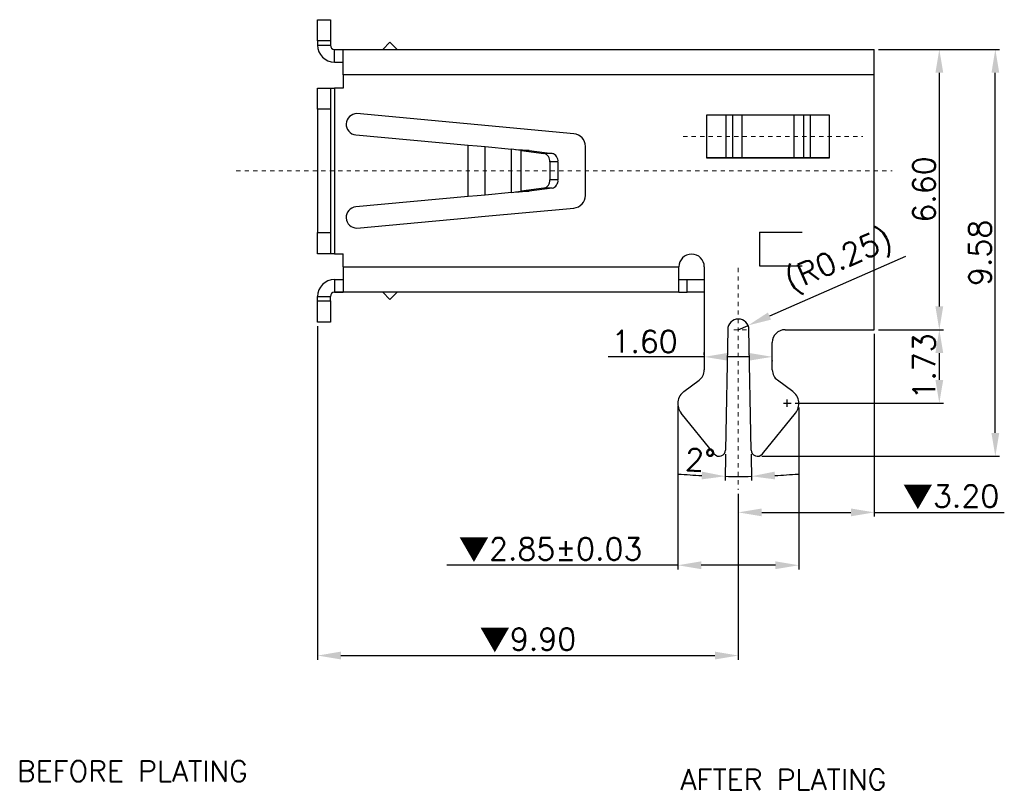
# Model space of a CAD drawing. Header units: millimetres. Extents: x -1657 to 8845, y -11980 to 3013.
# Tile 230 of 256: x 656 to 679, y 2094 to 2112. Entities that reach past the tile are written whole.
import ezdxf

# ---------------------------------------------------------------- set-up
doc = ezdxf.new("R2010")
doc.units = ezdxf.units.MM
doc.linetypes.add('CENTER', pattern=[2, 1.25, -0.25, 0.25, -0.25])
doc.layers.add('51', color=6, linetype='CENTER')
doc.styles.add('ROMANS', font='ROMANS.SHX')
doc.dimstyles.get("Standard").update_dxf_attribs({"dimtxt": 0.18, "dimasz": 0.18, "dimexe": 0.18, "dimexo": 0.0625, "dimgap": 0.09, "dimtad": 1, "dimrnd": 0.0005, "dimzin": 1, "dimdsep": 46, "dimtxsty": 'Standard', "dimcen": 0.09, "dimadec": 0, "dimazin": 2, "dimtfac": 1, "dimtmove": 0, "dimatfit": 3, "dimfxl": 0, "dimtolj": 1, "dimtzin": 0, "dimarcsym": 0})
doc.dimstyles.new('STANDARD$0', dxfattribs={"dimscale": 0.166667, "dimtxt": 2.5, "dimasz": 1.8, "dimexe": 0.5, "dimexo": 0.5, "dimgap": 1, "dimtad": 0, "dimzin": 0, "dimdsep": 46, "dimtxsty": 'ROMANS', "dimcen": 0, "dimclrd": 256, "dimclre": 256, "dimclrt": 4, "dimadec": 0, "dimazin": 0, "dimtfac": 0.7, "dimtofl": 0, "dimtmove": 0, "dimatfit": 3, "dimfxl": 0, "dimtolj": 1, "dimtzin": 0, "dimarcsym": 0})

# ---------------------------------------------------------------- blocks, each defined once
blk = doc.blocks.new('*D4241')
at = {"color": 0, "linetype": 'Continuous', "lineweight": -2, "ltscale": 5}
for p, q in [((663.126, 2105.076), (663.126, 2097.224)), ((673.026, 2101.128), (673.026, 2097.224)), ((663.676, 2097.324), (672.476, 2097.324))]:
    blk.add_line(p, q, dxfattribs=at)
at = {"color": 0, "linetype": 'Continuous', "ltscale": 5}
for points in [[(663.676, 2097.416), (663.676, 2097.232), (663.126, 2097.324)], [(672.476, 2097.416), (672.476, 2097.232), (673.026, 2097.324)]]:
    blk.add_solid(points, dxfattribs=at)
at = {"layer": 'Defpoints', "color": 0, "linetype": 'Continuous', "ltscale": 5}
for p in [(663.126, 2105.176), (673.026, 2101.228), (673.026, 2097.324)]:
    blk.add_point(p, dxfattribs=at)
at = {"color": 0, "linetype": 'Continuous', "lineweight": 20, "ltscale": 5, "insert": (668.076, 2097.684), "char_height": 0.52, "attachment_point": 5, "style": 'ROMANS'}
blk.add_mtext('\\A1;{\\fSimSun|b0|i0|c134|p6;▼}9.90', dxfattribs=at)
blk = doc.blocks.new('*D4244')
at = {"color": 0, "linetype": 'Continuous', "lineweight": -2, "ltscale": 5}
for p, q in [((672.226, 2104.358), (669.966, 2104.358)), ((672.226, 2104.408), (672.226, 2104.458)), ((673.276, 2104.358), (672.776, 2104.358)), ((673.826, 2104.272), (673.826, 2104.258))]:
    blk.add_line(p, q, dxfattribs=at)
at = {"color": 0, "linetype": 'Continuous', "ltscale": 5}
for points in [[(672.776, 2104.45), (672.776, 2104.267), (672.226, 2104.358)], [(673.276, 2104.45), (673.276, 2104.267), (673.826, 2104.358)]]:
    blk.add_solid(points, dxfattribs=at)
at = {"layer": 'Defpoints', "color": 0, "linetype": 'Continuous', "ltscale": 5}
for p in [(672.226, 2104.308), (673.826, 2104.372), (673.826, 2104.358)]:
    blk.add_point(p, dxfattribs=at)
at = {"color": 0, "linetype": 'Continuous', "lineweight": 20, "ltscale": 5, "insert": (670.821, 2104.718), "char_height": 0.52, "attachment_point": 5, "style": 'ROMANS'}
blk.add_mtext('\\A1;1.60', dxfattribs=at)
blk = doc.blocks.new('*D4221')
at = {"color": 0, "linetype": 'Continuous', "lineweight": -2, "ltscale": 5}
for p, q in [((672.725, 2102.064), (672.714, 2101.445)), ((673.328, 2102.064), (673.339, 2101.445))]:
    blk.add_line(p, q, dxfattribs=at)
for start, end in [(265.4128, 267.2009), (268.9891, 271.0109), (272.7991, 274.5872)]:
    blk.add_arc((673.026, 2119.166), 17.624, start, end, dxfattribs=at)
at = {"color": 0, "linetype": 'Continuous', "ltscale": 5}
for points in [[(672.169, 2101.655), (672.163, 2101.472), (672.715, 2101.545)], [(673.89, 2101.472), (673.884, 2101.655), (673.337, 2101.545)]]:
    blk.add_solid(points, dxfattribs=at)
at = {"layer": 'Defpoints', "color": 0, "linetype": 'Continuous', "ltscale": 5}
for p in [(672.776, 2105.001), (673.276, 2105.001), (672.726, 2102.164), (673.326, 2102.164), (673.13, 2101.543)]:
    blk.add_point(p, dxfattribs=at)
at = {"color": 0, "linetype": 'Continuous', "lineweight": 20, "ltscale": 5, "insert": (672.132, 2101.926), "char_height": 0.52, "attachment_point": 5, "rotation": 357.0295, "style": 'ROMANS'}
blk.add_mtext('\\A1;2%%d', dxfattribs=at)
blk = doc.blocks.new('*D4222')
at = {"color": 0, "linetype": 'Continuous', "lineweight": -2, "ltscale": 5}
for p, q in [((676.964, 2106.72), (673.759, 2105.317)), ((673.026, 2104.996), (673.255, 2105.097))]:
    blk.add_line(p, q, dxfattribs=at)
at = {"color": 0, "linetype": 'Continuous', "ltscale": 5}
blk.add_solid([(673.722, 2105.401), (673.796, 2105.233), (673.255, 2105.097)], dxfattribs=at)
at = {"layer": 'Defpoints', "color": 0, "linetype": 'Continuous', "ltscale": 5}
for p in [(673.026, 2104.996), (673.255, 2105.097)]:
    blk.add_point(p, dxfattribs=at)
at = {"color": 0, "linetype": 'Continuous', "lineweight": 20, "ltscale": 5, "insert": (675.415, 2106.583), "char_height": 0.52, "attachment_point": 5, "rotation": 23.6366, "style": 'ROMANS'}
blk.add_mtext('\\A1;(R0.25)', dxfattribs=at)
blk = doc.blocks.new('*D4225')
at = {"color": 0, "linetype": 'Continuous', "lineweight": -2, "ltscale": 5}
for p, q in [((676.326, 2111.596), (679.174, 2111.596)), ((679.074, 2102.566), (679.074, 2111.046)), ((673.576, 2102.016), (679.174, 2102.016))]:
    blk.add_line(p, q, dxfattribs=at)
at = {"color": 0, "linetype": 'Continuous', "ltscale": 5}
for points in [[(678.983, 2111.046), (679.166, 2111.046), (679.074, 2111.596)], [(678.983, 2102.566), (679.166, 2102.566), (679.074, 2102.016)]]:
    blk.add_solid(points, dxfattribs=at)
at = {"layer": 'Defpoints', "color": 0, "linetype": 'Continuous', "ltscale": 5}
for p in [(676.226, 2111.596), (679.074, 2111.596), (673.476, 2102.016)]:
    blk.add_point(p, dxfattribs=at)
at = {"color": 0, "linetype": 'Continuous', "lineweight": 20, "ltscale": 5, "insert": (678.714, 2106.806), "char_height": 0.52, "attachment_point": 5, "rotation": 90, "style": 'ROMANS'}
blk.add_mtext('\\A1;9.58', dxfattribs=at)
blk = doc.blocks.new('*D4212')
at = {"color": 0, "linetype": 'Continuous', "lineweight": -2, "ltscale": 5}
for p, q in [((676.326, 2104.996), (677.856, 2104.996)), ((677.756, 2104.446), (677.756, 2103.816)), ((674.366, 2103.266), (677.856, 2103.266))]:
    blk.add_line(p, q, dxfattribs=at)
at = {"color": 0, "linetype": 'Continuous', "ltscale": 5}
for points in [[(677.664, 2104.446), (677.848, 2104.446), (677.756, 2104.996)], [(677.664, 2103.816), (677.848, 2103.816), (677.756, 2103.266)]]:
    blk.add_solid(points, dxfattribs=at)
at = {"layer": 'Defpoints', "color": 0, "linetype": 'Continuous', "ltscale": 5}
for p in [(676.226, 2104.996), (674.266, 2103.266), (677.756, 2103.266)]:
    blk.add_point(p, dxfattribs=at)
at = {"color": 0, "linetype": 'Continuous', "lineweight": 20, "ltscale": 5, "insert": (677.396, 2104.131), "char_height": 0.52, "attachment_point": 5, "rotation": 90, "style": 'ROMANS'}
blk.add_mtext('\\A1;1.73', dxfattribs=at)
blk = doc.blocks.new('*D4213')
at = {"color": 0, "linetype": 'Continuous', "lineweight": -2, "ltscale": 5}
for p, q in [((676.326, 2111.596), (677.856, 2111.596)), ((677.756, 2111.046), (677.756, 2105.546)), ((676.326, 2104.996), (677.856, 2104.996))]:
    blk.add_line(p, q, dxfattribs=at)
at = {"color": 0, "linetype": 'Continuous', "ltscale": 5}
for points in [[(677.664, 2111.046), (677.848, 2111.046), (677.756, 2111.596)], [(677.664, 2105.546), (677.848, 2105.546), (677.756, 2104.996)]]:
    blk.add_solid(points, dxfattribs=at)
at = {"layer": 'Defpoints', "color": 0, "linetype": 'Continuous', "ltscale": 5}
for p in [(676.226, 2111.596), (676.226, 2104.996), (677.756, 2104.996)]:
    blk.add_point(p, dxfattribs=at)
at = {"color": 0, "linetype": 'Continuous', "lineweight": 20, "ltscale": 5, "insert": (677.396, 2108.296), "char_height": 0.52, "attachment_point": 5, "rotation": 90, "style": 'ROMANS'}
blk.add_mtext('\\A1;6.60', dxfattribs=at)
blk = doc.blocks.new('*D4214')
at = {"color": 0, "linetype": 'Continuous', "lineweight": -2, "ltscale": 5}
for p, q in [((671.603, 2103.2), (671.603, 2099.35)), ((674.451, 2103.166), (674.451, 2099.35)), ((671.603, 2099.45), (666.167, 2099.45)), ((673.901, 2099.45), (672.153, 2099.45))]:
    blk.add_line(p, q, dxfattribs=at)
at = {"color": 0, "linetype": 'Continuous', "ltscale": 5}
for points in [[(672.153, 2099.542), (672.153, 2099.359), (671.603, 2099.45)], [(673.901, 2099.542), (673.901, 2099.359), (674.451, 2099.45)]]:
    blk.add_solid(points, dxfattribs=at)
at = {"layer": 'Defpoints', "color": 0, "linetype": 'Continuous', "ltscale": 5}
for p in [(671.603, 2103.3), (674.451, 2103.266), (674.451, 2099.45)]:
    blk.add_point(p, dxfattribs=at)
at = {"color": 0, "linetype": 'Continuous', "lineweight": 20, "ltscale": 5, "insert": (668.61, 2099.81), "char_height": 0.52, "attachment_point": 5, "style": 'ROMANS'}
blk.add_mtext('\\A1;{\\fSimSun|b0|i0|c134|p6;▼}2.85%%p0.03', dxfattribs=at)
blk = doc.blocks.new('*D4226')
at = {"color": 0, "linetype": 'Continuous', "lineweight": -2, "ltscale": 5}
for p, q in [((676.226, 2104.896), (676.226, 2100.595)), ((673.026, 2101.128), (673.026, 2100.595)), ((673.576, 2100.695), (675.676, 2100.695)), ((676.226, 2100.695), (679.285, 2100.695))]:
    blk.add_line(p, q, dxfattribs=at)
at = {"color": 0, "linetype": 'Continuous', "ltscale": 5}
for points in [[(673.576, 2100.787), (673.576, 2100.603), (673.026, 2100.695)], [(675.676, 2100.787), (675.676, 2100.603), (676.226, 2100.695)]]:
    blk.add_solid(points, dxfattribs=at)
at = {"layer": 'Defpoints', "color": 0, "linetype": 'Continuous', "ltscale": 5}
for p in [(676.226, 2104.996), (673.026, 2101.228), (676.226, 2100.695)]:
    blk.add_point(p, dxfattribs=at)
at = {"color": 0, "linetype": 'Continuous', "lineweight": 20, "ltscale": 5, "insert": (678.031, 2101.055), "char_height": 0.52, "attachment_point": 5, "style": 'ROMANS'}
blk.add_mtext('\\A1;{\\fSimSun|b0|i0|c134|p6;▼}3.20', dxfattribs=at)

msp = doc.modelspace()

# ---------------------------------------------------------------- linework, layer by layer
at = {"color": 7, "linetype": 'Continuous', "lineweight": 30}
for p, q in [((663.1263, 2112.2965), (663.4263, 2112.2965)), ((663.1263, 2111.7965), (663.1263, 2112.2965)), ((663.4263, 2112.2965), (663.4263, 2111.7965)), ((663.4263, 2111.7965), (663.1263, 2111.7965)), ((663.1263, 2111.7965), (663.1263, 2111.6965)), ((663.1263, 2111.6965), (663.4263, 2111.6965)), ((663.4263, 2111.7965), (663.4263, 2111.6965)), ((664.6584, 2111.5965), (664.8277, 2111.7658)), ((664.997, 2111.5965), (664.8277, 2111.7658)), ((663.5263, 2111.5965), (676.2263, 2111.5965)), ((663.5263, 2111.2965), (663.5263, 2111.5965)), ((663.5263, 2111.5965), (663.7263, 2111.5965)), ((663.7263, 2110.9965), (663.7263, 2111.5965)), ((676.2263, 2110.9965), (676.2263, 2111.5965)), ((663.5263, 2111.2965), (663.7263, 2111.2965)), ((663.7263, 2110.9965), (663.7263, 2110.6865)), ((676.2263, 2110.9965), (663.7263, 2110.9965)), ((676.2263, 2104.9965), (676.2263, 2110.9965)), ((663.1263, 2110.6865), (663.4263, 2110.6865)), ((663.1263, 2110.1865), (663.1263, 2110.6865)), ((663.1263, 2110.6865), (663.4263, 2110.6865)), ((663.4263, 2110.6865), (663.4263, 2106.7865)), ((663.4263, 2110.6865), (663.4263, 2110.1865)), ((663.4263, 2110.6865), (663.5263, 2110.6865)), ((663.5263, 2110.6865), (663.5263, 2106.7865)), ((663.7263, 2110.6865), (663.5263, 2110.6865)), ((663.1263, 2110.1865), (663.1263, 2107.2865)), ((663.4263, 2110.1865), (663.1263, 2110.1865)), ((663.4263, 2110.1865), (663.4263, 2107.2865)), ((669.154, 2109.6117), (664.0494, 2110.0843)), ((672.277, 2110.0465), (672.277, 2109.0465)), ((675.1757, 2110.0465), (672.277, 2110.0465)), ((675.1757, 2110.0465), (672.277, 2110.0465)), ((672.277, 2110.0465), (672.277, 2109.0465)), ((672.7366, 2109.0465), (672.7366, 2110.0465)), ((672.8864, 2110.0465), (672.8864, 2109.0465)), ((673.1162, 2109.0465), (673.1162, 2110.0465)), ((674.3364, 2110.0465), (674.3364, 2109.0465)), ((674.5662, 2109.0465), (674.5662, 2110.0465)), ((674.716, 2110.0465), (674.716, 2109.0465)), ((675.1757, 2109.0465), (675.1757, 2110.0465)), ((675.1757, 2109.0465), (675.1757, 2110.0465)), ((664.0263, 2109.5843), (666.6719, 2109.3394)), ((666.6719, 2108.1336), (666.6719, 2109.3394)), ((667.0719, 2108.1622), (667.0719, 2109.3108)), ((667.0719, 2109.3108), (667.6853, 2109.2452)), ((667.6853, 2108.2278), (667.6853, 2109.2452)), ((667.9138, 2109.2124), (668.4511, 2109.1475)), ((667.9138, 2108.2606), (667.9138, 2109.2124)), ((667.9138, 2109.2124), (668.1066, 2109.2124)), ((668.1066, 2109.2124), (668.6439, 2109.1475)), ((668.6439, 2109.1475), (668.4511, 2109.1475)), ((669.4263, 2108.16), (669.4263, 2109.313)), ((668.783, 2108.9483), (668.5902, 2108.9483)), ((668.5902, 2108.9483), (668.5902, 2108.5247)), ((668.783, 2108.9483), (668.783, 2108.5247)), ((672.277, 2109.0465), (675.1757, 2109.0465)), ((675.1757, 2109.0465), (672.277, 2109.0465)), ((668.783, 2108.5247), (668.5902, 2108.5247)), ((667.6853, 2108.2278), (667.0719, 2108.1622)), ((668.4511, 2108.3255), (667.9138, 2108.2606)), ((668.1066, 2108.2606), (667.9138, 2108.2606)), ((668.6439, 2108.3255), (668.1066, 2108.2606)), ((668.6439, 2108.3255), (668.4511, 2108.3255)), ((666.6719, 2108.1336), (664.0263, 2107.8886)), ((666.9808, 2107.66), (669.154, 2107.8613)), ((664.0494, 2107.3886), (666.6719, 2107.6314)), ((666.6719, 2107.6314), (666.9808, 2107.66)), ((663.1263, 2107.2865), (663.4263, 2107.2865)), ((663.1263, 2106.7865), (663.1263, 2107.2865)), ((663.4263, 2107.2865), (663.4263, 2106.7865)), ((673.5263, 2107.2965), (674.5263, 2107.2965)), ((673.5263, 2107.2965), (673.5263, 2106.4965)), ((663.4263, 2106.7865), (663.1263, 2106.7865)), ((663.5263, 2106.7865), (663.4263, 2106.7865)), ((663.5263, 2106.7865), (663.7263, 2106.7865)), ((663.7263, 2106.4765), (663.7263, 2106.7865)), ((663.7263, 2106.4765), (671.6263, 2106.4765)), ((663.7263, 2106.4765), (663.7263, 2105.8765)), ((671.6263, 2105.8765), (671.6263, 2106.4765)), ((672.2263, 2106.4765), (672.2263, 2104.0482)), ((673.5263, 2106.4965), (674.5263, 2106.4965)), ((663.5263, 2106.1765), (663.5263, 2105.8765)), ((663.5263, 2106.1765), (663.7263, 2106.1765)), ((671.6263, 2106.1765), (671.8263, 2106.1765)), ((671.8263, 2105.8765), (671.8263, 2106.1765)), ((671.8263, 2106.1765), (672.2263, 2106.1765)), ((663.1263, 2105.7765), (663.4263, 2105.7765)), ((663.1263, 2105.6765), (663.1263, 2105.7765)), ((663.1263, 2105.6765), (663.4263, 2105.6765)), ((663.1263, 2105.1765), (663.1263, 2105.6765)), ((663.4263, 2105.6765), (663.4263, 2105.7765)), ((663.4263, 2105.6765), (663.4263, 2105.1765)), ((671.6263, 2105.8765), (663.5263, 2105.8765)), ((663.5263, 2105.8765), (663.7263, 2105.8765)), ((664.6584, 2105.8765), (664.8277, 2105.7072)), ((664.997, 2105.8765), (664.8277, 2105.7072)), ((671.6263, 2105.8765), (671.8263, 2105.8765)), ((672.2263, 2105.8765), (671.8263, 2105.8765)), ((663.4263, 2105.1765), (663.1263, 2105.1765)), ((672.7764, 2105.0009), (672.7263, 2102.1638)), ((673.3263, 2102.1638), (673.2763, 2105.0009)), ((674.1263, 2104.9965), (676.2263, 2104.9965)), ((673.8263, 2104.0482), (673.8263, 2104.6965)), ((671.7468, 2103.5436), (672.1041, 2103.8066)), ((674.3058, 2103.5436), (673.9485, 2103.8066)), ((674.1763, 2103.1765), (674.1763, 2103.3565)), ((674.0863, 2103.2665), (674.2663, 2103.2665)), ((672.4599, 2102.0719), (671.6812, 2103.0308)), ((673.5928, 2102.0719), (674.3714, 2103.0308))]:
    msp.add_line(p, q, dxfattribs=at)
at = {"color": 7, "linetype": 'Continuous', "lineweight": 30, "flags": 128}
for points in [[(666.6719, 2109.3394), (666.8789, 2109.3251), (667.0719, 2109.3108)], [(667.0719, 2108.1622), (666.8789, 2108.1479), (666.6719, 2108.1336)]]:
    msp.add_lwpolyline(points, dxfattribs=at)
at = {"color": 7, "linetype": 'Continuous', "lineweight": 30}
for centre, radius, start, end in [((663.5263, 2111.6965), 0.4, 180, 270), ((663.5263, 2111.6965), 0.1, 180, 270), ((664.0494, 2109.8338), 0.2505, 90, 264.70992), ((669.1263, 2109.313), 0.3, 0, 84.70992), ((665.687, 2094.5111), 14.869, 81.38703, 82.27678), ((666.7539, 2088.7967), 20.4605, 86.2091, 87.11063), ((668.4039, 2108.9663), 0.1872, 354.48112, 75.3791), ((668.5967, 2108.9663), 0.1872, 354.48112, 75.3791), ((668.4039, 2108.5067), 0.1872, 284.6209, 5.51888), ((668.5967, 2108.5067), 0.1872, 284.6209, 5.51888), ((665.687, 2122.9619), 14.869, 277.72322, 278.61297), ((666.0693, 2140.406), 32.21, 273.0538, 273.62647), ((669.1263, 2108.16), 0.3, 275.29008, 0), ((664.0494, 2107.6392), 0.2505, 95.29008, 270), ((671.9263, 2106.4765), 0.3, 0, 180), ((663.5263, 2105.7765), 0.4, 90, 180), ((663.5263, 2105.7765), 0.1, 90, 180), ((673.0263, 2104.9965), 0.25, 1.01093, 178.98907), ((674.1263, 2104.6965), 0.3, 90, 180), ((671.9263, 2104.0482), 0.3, 306.34637, 0), ((674.1263, 2104.0482), 0.3, 180, 233.65363), ((671.9585, 2103.256), 0.3571, 126.34637, 219.0774), ((674.0942, 2103.256), 0.3571, 320.9226, 53.65363), ((672.5763, 2102.1665), 0.15, 219.0774, 358.98907), ((673.4763, 2102.1665), 0.15, 181.01093, 320.9226)]:
    msp.add_arc(centre, radius, start, end, dxfattribs=at)
at = {"layer": '51', "color": 1, "lineweight": 9, "ltscale": 0.03}
for p, q in [((671.7274, 2109.5465), (675.9563, 2109.5465)), ((661.2117, 2108.7365), (676.6468, 2108.7365)), ((673.0263, 2106.4521), (673.0263, 2101.2281)), ((673.2191, 2104.9965), (672.8335, 2104.9965))]:
    msp.add_line(p, q, dxfattribs=at)

# ---------------------------------------------------------------- texts
at = {"color": 7, "linetype": 'Continuous', "lineweight": 20, "char_height": 0.4896, "width": 7.487372, "attachment_point": 1}
for s, insert in [('{\\Fromans.shx|c0;BEFORE PLATING}', (656.0484, 2094.8478)), ('{\\Fromans.shx|c0;AFTER PLATING}', (671.6626, 2094.6488))]:
    msp.add_mtext(s, dxfattribs=dict(at, insert=insert))

# ---------------------------------------------------------------- dimensions: what is measured, and where the dimension line sits
at = {"color": 3, "linetype": 'Continuous', "lineweight": 20}
for base, p1, p2, picture, middle in [((679.0744, 2111.5965), (673.4763, 2102.0165), (676.2263, 2111.5965), '*D4225', (678.7144, 2106.8065)), ((677.7561, 2104.9965), (676.2263, 2111.5965), (676.2263, 2104.9965), '*D4213', (677.3961, 2108.2965)), ((677.7561, 2103.2665), (676.2263, 2104.9965), (674.2663, 2103.2665), '*D4212', (677.3961, 2104.1315))]:
    dim = msp.add_linear_dim(base=base, p1=p1, p2=p2, angle=90, dimstyle='STANDARD$0', override={"dimscale": 1, "dimtxt": 0.52, "dimasz": 0.55, "dimexe": 0.1, "dimexo": 0.1, "dimgap": 0.1, "dimtad": 1, "dimrnd": 0.0005, "dimzin": 1, "dimcen": 0.09, "dimdle": 1, "dimclrd": 0, "dimclre": 0, "dimclrt": 0, "dimadec": 3, "dimazin": 2, "dimtfac": 1, "dimtofl": 1}, dxfattribs=at)
    dim.commit()
    dim.dimension.update_dxf_attribs({"geometry": picture, "text_midpoint": middle})
dim = msp.add_radius_dim(center=(673.0263, 2104.9965), mpoint=(673.2553, 2105.0967), text='(<>)', dimstyle='Standard', override={"dimtxt": 0.52, "dimasz": 0.55, "dimexe": 0.1, "dimexo": 0.1, "dimgap": 0.1, "dimtxsty": 'ROMANS', "dimdle": 1, "dimadec": 3}, dxfattribs=at)
dim.commit()
dim.dimension.update_dxf_attribs({"geometry": '*D4222', "text_midpoint": (675.4147, 2106.5834)})
dim = msp.add_linear_dim(base=(673.0263, 2097.324), p1=(663.1263, 2105.1765), p2=(673.0263, 2101.2281), text='{\\fSimSun|b0|i0|c134|p6;\\M+2A1BF}<>', dimstyle='STANDARD$0', override={"dimscale": 1, "dimtxt": 0.52, "dimasz": 0.55, "dimexe": 0.1, "dimexo": 0.1, "dimgap": 0.1, "dimtad": 1, "dimrnd": 0.0005, "dimzin": 1, "dimcen": 0.09, "dimdle": 1, "dimclrd": 0, "dimclre": 0, "dimclrt": 0, "dimadec": 3, "dimazin": 2, "dimtfac": 1, "dimtofl": 1}, dxfattribs=at)
dim.commit()
dim.dimension.update_dxf_attribs({"geometry": '*D4241', "text_midpoint": (668.0763, 2097.684)})
dim = msp.add_linear_dim(base=(673.8263, 2104.3582), p1=(672.2263, 2104.3078), p2=(673.8263, 2104.3723), dimstyle='STANDARD$0', override={"dimscale": 1, "dimtxt": 0.52, "dimasz": 0.55, "dimexe": 0.1, "dimexo": 0.1, "dimgap": 0.1, "dimtad": 1, "dimrnd": 0.0005, "dimzin": 1, "dimcen": 0.09, "dimdle": 1, "dimclrd": 0, "dimclre": 0, "dimclrt": 0, "dimadec": 3, "dimazin": 2, "dimtfac": 1, "dimtofl": 1}, dxfattribs=at)
dim.commit()
dim.dimension.update_dxf_attribs({"geometry": '*D4244', "text_midpoint": (670.8211, 2104.3582), "dimtype": 160})
dim = msp.add_angular_dim_2l(base=(673.13, 2101.5428), line1=((673.3263, 2102.1638), (673.2763, 2105.0009)), line2=((672.7764, 2105.0009), (672.7263, 2102.1638)), text='2%%d', dimstyle='Standard', override={"dimtxt": 0.52, "dimasz": 0.55, "dimexe": 0.1, "dimexo": 0.1, "dimgap": 0.1, "dimtxsty": 'ROMANS', "dimdle": 1, "dimadec": 3}, dxfattribs=at)
dim.commit()
dim.dimension.update_dxf_attribs({"geometry": '*D4221', "text_midpoint": (672.113, 2101.5662), "dimtype": 162})
for base, p1, p2, text, picture, middle in [((676.2263, 2100.695), (673.0263, 2101.2281), (676.2263, 2104.9965), '{\\fSimSun|b0|i0|c134|p6;\\M+2A1BF}<>', '*D4226', (678.0308, 2100.695)), ((674.4513, 2099.4502), (671.6032, 2103.3001), (674.4513, 2103.2665), '{\\fSimSun|b0|i0|c134|p6;\\M+2A1BF}<>%%p0.03', '*D4214', (668.6101, 2099.4502))]:
    dim = msp.add_linear_dim(base=base, p1=p1, p2=p2, text=text, dimstyle='STANDARD$0', override={"dimscale": 1, "dimtxt": 0.52, "dimasz": 0.55, "dimexe": 0.1, "dimexo": 0.1, "dimgap": 0.1, "dimtad": 1, "dimrnd": 0.0005, "dimzin": 1, "dimcen": 0.09, "dimdle": 1, "dimclrd": 0, "dimclre": 0, "dimclrt": 0, "dimadec": 3, "dimazin": 2, "dimtfac": 1, "dimtofl": 1}, dxfattribs=at)
    dim.commit()
    dim.dimension.update_dxf_attribs({"geometry": picture, "text_midpoint": middle, "dimtype": 160})

doc.saveas('drawing.dxf')
